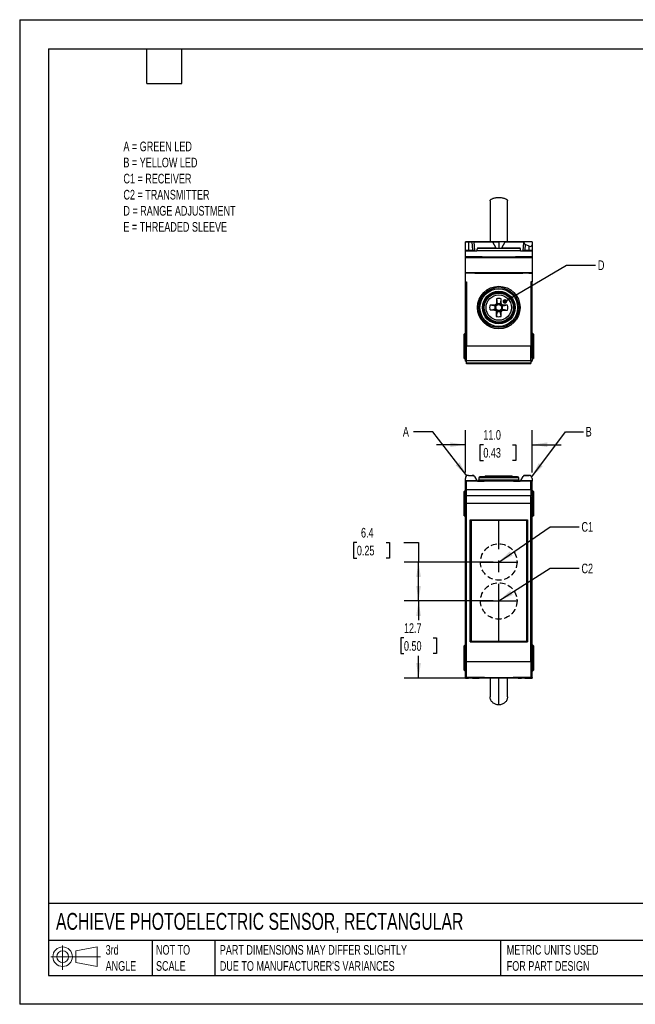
# Model space of a CAD drawing. Header units: millimetres. Extents: x 0 to 210, y 0 to 162.
# Tile 1 of 2: x 0 to 101, y 0 to 162. Entities that reach past the tile are written whole.
import ezdxf

# ---------------------------------------------------------------- set-up
doc = ezdxf.new("R2010")
doc.units = ezdxf.units.MM
doc.header["$LTSCALE"] = 0.75
doc.linetypes.add('CENTERX2', pattern=[20.32, 12.7, -2.54, 2.54, -2.54])
doc.linetypes.add('HIDDEN', pattern=[1.905, 1.27, -0.635])
doc.layers.add('CENTER', color=40, linetype='CENTERX2')
doc.layers.add('HIDDEN', color=102, linetype='HIDDEN')
doc.layers.add('DIMENSIONS', color=140, linetype='Continuous', lineweight=25)
doc.layers.add('TEXT', color=140, linetype='Continuous', lineweight=25)
doc.styles.add('SLDTEXTSTYLE0', font='TXT', dxfattribs={"width": 0.7})
doc.dimstyles.new('SLDDIMSTYLE1', dxfattribs={"dimtxt": 1.618506, "dimasz": 2.4765, "dimexe": 0, "dimexo": 0.0625, "dimgap": 0.404626, "dimtad": 0, "dimtih": 1, "dimtoh": 1, "dimdec": 1, "dimrnd": 1e-09, "dimzin": 12, "dimdsep": 46, "dimtxsty": 'SLDTEXTSTYLE0', "dimsah": 1, "dimcen": 0.09, "dimadec": 0, "dimazin": 3, "dimtfac": 1, "dimtdec": 1, "dimtofl": 0, "dimtmove": 0, "dimatfit": 3, "dimfxl": 0, "dimfrac": 2, "dimtolj": 1, "dimtzin": 12, "dimarcsym": 0})
doc.dimstyles.new('SLDDIMSTYLE2', dxfattribs={"dimtxt": 0.18, "dimasz": 2.4765, "dimexe": 0, "dimexo": 0.0625, "dimgap": 0, "dimtad": 0, "dimtih": 1, "dimtoh": 1, "dimdec": 0, "dimrnd": 1e-09, "dimzin": 0, "dimdsep": 46, "dimtxsty": 'Standard', "dimsah": 1, "dimcen": 0.09, "dimadec": 0, "dimazin": 0, "dimtfac": 2.4765, "dimtdec": 0, "dimtofl": 0, "dimtmove": 0, "dimatfit": 3, "dimfxl": 0, "dimfrac": 2, "dimtolj": 1, "dimtzin": 0, "dimarcsym": 0})
doc.dimstyles.new('SLDDIMSTYLE3', dxfattribs={"dimtxt": 1.618506, "dimasz": 2.4765, "dimexe": 0, "dimexo": 0.0625, "dimgap": 0.404626, "dimtad": 0, "dimtih": 1, "dimtoh": 1, "dimdec": 1, "dimrnd": 1e-09, "dimzin": 4, "dimdsep": 46, "dimtxsty": 'SLDTEXTSTYLE0', "dimsah": 1, "dimcen": 0.09, "dimadec": 0, "dimazin": 1, "dimtfac": 1, "dimtdec": 1, "dimtmove": 0, "dimatfit": 0, "dimfxl": 0, "dimfrac": 2, "dimtolj": 1, "dimtzin": 12, "dimarcsym": 0})
doc.dimstyles.new('SLDDIMSTYLE4', dxfattribs={"dimtxt": 0.18, "dimasz": 0.762, "dimexe": 0, "dimexo": 0.0625, "dimgap": 0, "dimtad": 0, "dimtih": 1, "dimtoh": 1, "dimdec": 0, "dimrnd": 1e-09, "dimzin": 0, "dimdsep": 46, "dimtxsty": 'Standard', "dimblk1": 'DOT', "dimblk2": 'DOT', "dimsah": 1, "dimcen": 0.09, "dimadec": 0, "dimazin": 0, "dimtfac": 0.762, "dimtdec": 0, "dimtofl": 0, "dimtmove": 0, "dimatfit": 3, "dimldrblk": 'DOT', "dimfxl": 0, "dimfrac": 2, "dimtolj": 1, "dimtzin": 0, "dimarcsym": 0})

# ---------------------------------------------------------------- blocks, each defined once
blk = doc.blocks.new('Block11')
at = {"color": 7, "linetype": 'Continuous', "lineweight": 18}
for p, q in [((1.94, 3.98), (1.94, 0)), ((4.11, 3.13), (7.63, 3.77)), ((7.63, 3.77), (7.63, 0.55)), ((0, 2.16), (8.16, 2.16)), ((4.11, 1.2), (4.11, 3.13)), ((4.11, 1.2), (7.63, 0.55))]:
    blk.add_line(p, q, dxfattribs=at)
for radius in [1.61, 0.964]:
    blk.add_circle((1.94, 2.16), radius, dxfattribs=at)
blk = doc.blocks.new('Block12')
at = {"color": 7, "linetype": 'Continuous'}
blk.add_blockref('Block11', (0, 0), dxfattribs=at)
blk = doc.blocks.new('_D_6')
at = {"layer": 'DIMENSIONS'}
for p, q in [((77.88, 66.34), (63.25, 66.34)), ((65.63, 66.34), (65.63, 63.19)), ((63.23, 60.25), (62.69, 60.25)), ((62.69, 60.25), (62.69, 57.68)), ((68.04, 60.25), (68.58, 60.25)), ((68.58, 60.25), (68.58, 57.68)), ((62.69, 57.68), (63.23, 57.68)), ((65.63, 53.64), (65.63, 57.32)), ((68.58, 57.68), (68.04, 57.68)), ((77.88, 53.64), (63.25, 53.64))]:
    blk.add_line(p, q, dxfattribs=at)
for points in [[(65.63, 66.34), (65.25, 63.86), (66.01, 63.86)], [(65.63, 53.64), (66.01, 56.12), (65.25, 56.12)]]:
    blk.add_solid(points, dxfattribs=at)
at = {"layer": 'DIMENSIONS', "char_height": 1.587, "attachment_point": 1, "style": 'SLDTEXTSTYLE0'}
for s, insert in [('12.7', (63.23, 62.66)), ('0.50', (63.23, 59.73))]:
    blk.add_mtext(s, dxfattribs=dict(at, insert=insert))
blk = doc.blocks.new('_D_7')
at = {"layer": 'DIMENSIONS'}
for p, q in [((55.48, 75.94), (54.94, 75.94)), ((54.94, 75.94), (54.94, 73.37)), ((60.29, 75.94), (60.84, 75.94)), ((60.84, 75.94), (60.84, 73.37)), ((63.21, 75.94), (65.63, 75.94)), ((65.63, 75.94), (65.63, 72.74)), ((54.94, 73.37), (55.48, 73.37)), ((60.84, 73.37), (60.29, 73.37)), ((77.88, 72.74), (63.25, 72.74)), ((65.63, 66.34), (65.63, 72.74)), ((77.88, 66.34), (63.25, 66.34))]:
    blk.add_line(p, q, dxfattribs=at)
for points in [[(65.63, 72.74), (65.25, 70.26), (66.01, 70.26)], [(65.63, 66.34), (66.01, 68.82), (65.25, 68.82)]]:
    blk.add_solid(points, dxfattribs=at)
at = {"layer": 'DIMENSIONS', "char_height": 1.587, "attachment_point": 1, "style": 'SLDTEXTSTYLE0'}
for s, insert in [('6.4', (56.16, 78.35)), ('0.25', (55.48, 75.41))]:
    blk.add_mtext(s, dxfattribs=dict(at, insert=insert))
blk = doc.blocks.new('_D_8')
at = {"layer": 'DIMENSIONS'}
for p, q in [((73.33, 87.44), (73.33, 94.41)), ((84.33, 87.44), (84.33, 94.41)), ((73.33, 92.03), (68.57, 92.03)), ((76.29, 92.03), (75.74, 92.03)), ((75.74, 92.03), (75.74, 89.45)), ((81.1, 92.03), (81.64, 92.03)), ((81.64, 92.03), (81.64, 89.45)), ((84.33, 92.03), (89.1, 92.03)), ((75.74, 89.45), (76.29, 89.45)), ((81.64, 89.45), (81.1, 89.45))]:
    blk.add_line(p, q, dxfattribs=at)
for points in [[(73.33, 92.03), (70.86, 92.41), (70.86, 91.65)], [(84.33, 92.03), (86.81, 91.65), (86.81, 92.41)]]:
    blk.add_solid(points, dxfattribs=at)
at = {"layer": 'DIMENSIONS', "char_height": 1.587, "attachment_point": 1, "style": 'SLDTEXTSTYLE0'}
for s, insert in [('11.0', (76.29, 94.43)), ('0.43', (76.29, 91.5))]:
    blk.add_mtext(s, dxfattribs=dict(at, insert=insert))
blk = doc.blocks.new('_Dot')
at = {"color": 0, "linetype": 'ByBlock', "lineweight": -2}
blk.add_line((-0.5, 0), (-1, 0), dxfattribs=at)
at = {"color": 0, "linetype": 'ByBlock', "const_width": 0.5}
blk.add_lwpolyline([(-0.25, 0, 1), (0.25, 0, 1)], format="xyb", close=True, dxfattribs=at)

msp = doc.modelspace()

# ---------------------------------------------------------------- linework, layer by layer
at = {"color": 7, "linetype": 'Continuous'}
for p, q in [((0, 161.93), (0, 0)), ((0, 161.93), (209.55, 161.93)), ((209.55, 0), (0, 0))]:
    msp.add_line(p, q, dxfattribs=at)
for p, q in [((77.41, 132.12), (77.41, 125.38)), ((80.26, 125.38), (80.26, 132.12)), ((73.33, 123.96), (73.33, 125.38)), ((77.81, 125.38), (73.33, 125.38)), ((73.33, 125.38), (73.33, 125.38)), ((73.33, 125.38), (73.33, 125.38)), ((73.83, 125.38), (73.83, 124)), ((73.83, 125.38), (74.43, 125.38)), ((74.57, 124), (74.43, 125.38)), ((74.67, 125.38), (75.68, 125.38)), ((74.67, 125.38), (74.67, 125.38)), ((74.7, 125.38), (77.81, 125.38)), ((74.7, 125.38), (74.84, 123.98)), ((74.92, 125.38), (77.81, 125.38)), ((74.92, 125.38), (74.92, 125.38)), ((82.74, 125.38), (74.92, 125.38)), ((75.99, 125.38), (75.24, 125.38)), ((75.68, 125.38), (76.67, 125.38)), ((75.99, 125.38), (77.81, 125.38)), ((76.67, 125.38), (78.83, 125.38)), ((77.81, 125.38), (78.33, 124.4)), ((81, 125.38), (78.83, 125.38)), ((78.83, 125.38), (78.83, 124.38)), ((79.34, 124.4), (79.86, 125.38)), ((79.86, 125.38), (82.74, 125.38)), ((84.33, 125.38), (79.86, 125.38)), ((79.86, 125.38), (82.88, 125.38)), ((81.67, 125.38), (79.86, 125.38)), ((81.99, 125.38), (81, 125.38)), ((82.43, 125.38), (81.67, 125.38)), ((83, 125.38), (81.99, 125.38)), ((82.74, 125.38), (82.74, 125.38)), ((82.83, 123.98), (82.95, 125.21)), ((84.33, 125.38), (82.88, 125.38)), ((82.95, 125.21), (82.88, 125.38)), ((83, 125.38), (83, 125.38)), ((83.19, 124.97), (83.1, 124)), ((83.83, 124.69), (83.19, 124.97)), ((83.83, 124), (83.83, 124.69)), ((84.33, 125.38), (84.33, 124.9)), ((84.33, 125.38), (84.33, 125.38)), ((84.33, 124.9), (84.33, 123.96)), ((73.33, 123.93), (73.33, 123.96)), ((73.33, 123.93), (75.2, 123.93)), ((73.33, 123.87), (73.33, 123.93)), ((75.24, 123.87), (73.33, 123.87)), ((73.33, 123.03), (73.33, 123.87)), ((73.83, 124), (74.57, 124)), ((74.84, 123.98), (75.2, 123.93)), ((75.24, 123.87), (75.23, 123.93)), ((82.43, 123.93), (75.23, 123.93)), ((78.33, 124.38), (75.42, 124.38)), ((75.42, 124.38), (82.25, 124.38)), ((78.33, 124.4), (78.33, 124.38)), ((78.33, 124.38), (78.33, 124.4)), ((78.33, 124.38), (78.83, 124.38)), ((78.83, 124.38), (79.33, 124.38)), ((79.33, 124.38), (79.34, 124.4)), ((79.34, 124.4), (79.33, 124.38)), ((82.25, 124.38), (79.33, 124.38)), ((82.43, 123.93), (82.43, 123.87)), ((84.33, 123.87), (82.43, 123.87)), ((82.47, 123.93), (82.83, 123.98)), ((82.47, 123.93), (84.33, 123.93)), ((83.1, 124), (83.83, 124)), ((84.33, 123.96), (84.33, 123.93)), ((84.33, 123.93), (84.33, 123.87)), ((84.33, 123.87), (84.33, 123.03)), ((73.33, 123.03), (78.83, 122.93)), ((73.33, 122.83), (73.33, 123.03)), ((73.33, 122.83), (84.33, 122.83)), ((73.33, 120.28), (73.33, 122.83)), ((74.93, 122.83), (73.33, 122.83)), ((73.33, 122.83), (73.33, 122.83)), ((74.93, 122.83), (74.93, 123)), ((74.93, 122.83), (74.93, 122.83)), ((78.83, 122.83), (74.93, 122.83)), ((78.83, 122.93), (84.33, 123.03)), ((78.83, 122.83), (78.83, 122.93)), ((82.73, 122.83), (78.83, 122.83)), ((82.73, 122.83), (82.73, 123)), ((82.73, 122.83), (82.73, 122.83)), ((84.33, 122.83), (82.73, 122.83)), ((84.33, 123.03), (84.33, 122.83)), ((84.33, 122.83), (84.33, 120.28)), ((84.33, 122.83), (84.33, 122.83)), ((84.33, 120.28), (73.33, 120.28)), ((73.33, 118.83), (73.33, 120.23)), ((84.33, 120.23), (73.33, 120.23)), ((73.88, 120.23), (73.33, 120.23)), ((73.33, 120.23), (73.33, 120.23)), ((73.63, 120.23), (73.63, 120.28)), ((73.63, 120.23), (73.63, 120.23)), ((73.97, 120.23), (73.63, 120.23)), ((73.88, 120.23), (73.88, 120.28)), ((73.88, 120.23), (73.88, 120.23)), ((74.88, 120.28), (74.88, 120.23)), ((74.88, 120.23), (78.83, 120.23)), ((78.83, 120.23), (78.83, 120.28)), ((78.83, 120.23), (82.78, 120.23)), ((82.78, 120.23), (82.78, 120.28)), ((84.03, 120.23), (83.69, 120.23)), ((83.78, 120.28), (83.78, 120.23)), ((83.78, 120.23), (83.78, 120.23)), ((83.78, 120.23), (84.33, 120.23)), ((84.03, 120.23), (84.03, 120.28)), ((84.03, 120.23), (84.03, 120.23)), ((84.33, 120.23), (84.33, 118.83)), ((84.33, 120.23), (84.33, 120.23)), ((73.33, 118.83), (73.53, 118.83)), ((73.33, 108.23), (73.33, 118.83)), ((73.53, 118.83), (73.53, 108.23)), ((84.33, 118.83), (84.13, 118.83)), ((84.13, 118.83), (84.13, 108.23)), ((84.33, 108.23), (84.33, 118.83)), ((78.12, 115), (77.39, 114.99)), ((78.34, 115.09), (78.12, 115)), ((78.28, 114.84), (78.12, 115)), ((78.43, 115.3), (78.34, 115.09)), ((78.34, 115.09), (78.48, 114.94)), ((78.45, 116.03), (78.43, 115.3)), ((78.58, 115.14), (78.43, 115.3)), ((79.1, 115.14), (79.25, 115.29)), ((79.34, 115.08), (79.19, 114.93)), ((79.25, 115.29), (79.25, 116.02)), ((79.34, 115.08), (79.25, 115.29)), ((79.55, 114.98), (79.34, 115.08)), ((79.4, 114.83), (79.55, 114.98)), ((80.28, 114.97), (79.55, 114.98)), ((77.39, 114.19), (78.12, 114.18)), ((78.27, 114.33), (78.12, 114.18)), ((78.12, 114.18), (78.33, 114.08)), ((78.33, 114.08), (78.48, 114.23)), ((78.33, 114.08), (78.42, 113.87)), ((78.57, 114.02), (78.42, 113.87)), ((78.42, 113.87), (78.42, 113.14)), ((79.08, 114.02), (79.24, 113.86)), ((79.33, 114.07), (79.18, 114.22)), ((79.22, 113.13), (79.24, 113.86)), ((79.24, 113.86), (79.33, 114.07)), ((79.33, 114.07), (79.54, 114.16)), ((79.39, 114.32), (79.54, 114.16)), ((79.54, 114.16), (80.27, 114.17)), ((73.23, 110.33), (73.13, 110.23)), ((73.13, 106.23), (73.13, 110.23)), ((73.33, 110.33), (73.23, 110.33)), ((73.23, 110.33), (73.23, 106.13)), ((84.43, 110.33), (84.33, 110.33)), ((84.53, 110.23), (84.43, 110.33)), ((84.43, 106.13), (84.43, 110.33)), ((84.53, 110.23), (84.53, 106.23)), ((73.33, 108.23), (73.53, 108.23)), ((73.33, 106.4), (73.33, 108.23)), ((84.13, 108.23), (73.53, 108.23)), ((73.53, 105.86), (73.53, 108.23)), ((84.13, 105.86), (84.13, 108.23)), ((84.33, 108.23), (84.13, 108.23)), ((84.33, 106.4), (84.33, 108.23)), ((73.13, 106.23), (73.23, 106.13)), ((73.23, 106.13), (73.33, 106.13)), ((73.33, 106.4), (73.53, 106.4)), ((73.33, 105.89), (73.33, 106.4)), ((73.53, 105.89), (73.33, 105.89)), ((73.33, 105.8), (73.33, 105.89)), ((73.33, 105.8), (73.53, 105.8)), ((73.33, 105.79), (73.33, 105.8)), ((73.33, 105.79), (73.53, 105.79)), ((73.53, 105.79), (73.33, 105.79)), ((73.33, 105.79), (73.33, 105.79)), ((73.33, 105.78), (73.33, 105.79)), ((73.33, 105.78), (73.53, 105.78)), ((73.53, 105.86), (84.13, 105.86)), ((73.53, 105.45), (73.53, 105.86)), ((84.13, 105.45), (73.53, 105.45)), ((73.53, 105.33), (73.53, 105.45)), ((84.13, 105.33), (73.53, 105.33)), ((83.56, 105.33), (74.11, 105.33)), ((84.13, 106.4), (84.33, 106.4)), ((84.33, 105.89), (84.13, 105.89)), ((84.13, 105.86), (84.13, 105.45)), ((84.33, 105.8), (84.13, 105.8)), ((84.33, 105.79), (84.13, 105.79)), ((84.13, 105.79), (84.33, 105.79)), ((84.33, 105.78), (84.13, 105.78)), ((84.13, 105.33), (84.13, 105.45)), ((84.33, 106.4), (84.33, 105.89)), ((84.33, 106.13), (84.43, 106.13)), ((84.33, 105.8), (84.33, 105.89)), ((84.33, 105.79), (84.33, 105.8)), ((84.33, 105.79), (84.33, 105.79)), ((84.33, 105.78), (84.33, 105.79)), ((84.43, 106.13), (84.53, 106.23)), ((73.33, 86.12), (73.33, 86.49)), ((73.33, 86.12), (75.2, 86.12)), ((73.33, 86.06), (73.33, 86.12)), ((73.33, 86.06), (73.53, 86.06)), ((76.44, 86.06), (73.33, 86.06)), ((73.33, 86.06), (73.33, 86.06)), ((73.33, 85.56), (73.33, 86.06)), ((84.13, 86.06), (73.53, 86.06)), ((73.53, 84.67), (73.53, 86.06)), ((73.83, 86.99), (74.57, 86.99)), ((73.83, 86.99), (73.83, 86.99)), ((73.83, 86.99), (74.43, 86.99)), ((74.57, 86.99), (74.43, 86.99)), ((74.84, 86.82), (75.2, 86.12)), ((75.54, 86.56), (75.54, 86.25)), ((78.12, 86.86), (77.39, 86.86)), ((77.39, 86.86), (78.12, 86.86)), ((78.34, 86.86), (78.12, 86.86)), ((78.12, 86.86), (78.33, 86.86)), ((78.33, 86.86), (78.42, 86.86)), ((78.43, 86.86), (78.34, 86.86)), ((78.42, 86.86), (78.42, 86.86)), ((78.45, 86.86), (78.43, 86.86)), ((79.22, 86.86), (79.24, 86.86)), ((79.24, 86.86), (79.33, 86.86)), ((79.34, 86.86), (79.25, 86.86)), ((79.25, 86.86), (79.25, 86.86)), ((79.33, 86.86), (79.54, 86.86)), ((79.55, 86.86), (79.34, 86.86)), ((79.54, 86.86), (80.27, 86.86)), ((80.28, 86.86), (79.55, 86.86)), ((84.33, 86.06), (81.23, 86.06)), ((82.13, 86.25), (82.13, 86.56)), ((82.47, 86.12), (82.83, 86.82)), ((82.47, 86.12), (84.33, 86.12)), ((83.1, 86.99), (83.83, 86.99)), ((83.19, 86.99), (83.1, 86.99)), ((83.83, 86.99), (83.19, 86.99)), ((83.83, 86.99), (83.83, 86.99)), ((84.13, 84.67), (84.13, 86.06)), ((84.33, 86.06), (84.13, 86.06)), ((84.33, 86.49), (84.33, 86.12)), ((84.33, 86.12), (84.33, 86.06)), ((84.33, 86.06), (84.33, 86.06)), ((84.33, 85.56), (84.33, 86.06)), ((73.23, 84.46), (73.13, 84.36)), ((73.13, 82.36), (73.13, 84.36)), ((73.33, 84.46), (73.23, 84.46)), ((73.23, 84.46), (73.23, 82.36)), ((73.33, 85.56), (73.53, 85.56)), ((73.33, 84.58), (73.33, 85.56)), ((73.33, 85.56), (73.53, 85.56)), ((73.33, 84.58), (73.53, 84.58)), ((73.33, 83.43), (73.33, 84.58)), ((73.53, 84.67), (84.13, 84.67)), ((73.53, 83.62), (73.53, 84.67)), ((84.33, 85.56), (84.13, 85.56)), ((84.33, 85.56), (84.13, 85.56)), ((84.13, 84.67), (84.13, 83.62)), ((84.13, 84.58), (84.33, 84.58)), ((84.33, 84.58), (84.33, 85.56)), ((84.33, 84.58), (84.33, 83.43)), ((84.43, 84.46), (84.33, 84.46)), ((84.53, 84.36), (84.43, 84.46)), ((84.43, 82.36), (84.43, 84.46)), ((84.53, 84.36), (84.53, 82.36)), ((73.53, 83.43), (73.33, 83.43)), ((73.33, 82.36), (73.33, 83.43)), ((84.13, 83.62), (73.53, 83.62)), ((73.53, 82.36), (73.53, 83.62)), ((84.13, 82.36), (84.13, 83.62)), ((84.33, 83.43), (84.13, 83.43)), ((84.33, 82.36), (84.33, 83.43)), ((73.13, 80.36), (73.13, 82.36)), ((73.23, 82.36), (73.23, 80.26)), ((73.33, 73.51), (73.33, 82.36)), ((73.33, 82.36), (73.53, 82.36)), ((84.13, 82.36), (73.53, 82.36)), ((73.53, 56.32), (73.53, 82.36)), ((84.13, 56.32), (84.13, 82.36)), ((84.33, 82.36), (84.13, 82.36)), ((84.33, 73.51), (84.33, 82.36)), ((84.43, 80.26), (84.43, 82.36)), ((84.53, 82.36), (84.53, 80.36)), ((73.13, 80.36), (73.23, 80.26)), ((73.23, 80.26), (73.33, 80.26)), ((74.11, 79.68), (83.56, 79.68)), ((74.11, 59.63), (74.11, 79.68)), ((74.12, 79.67), (74.11, 79.68)), ((74.12, 79.67), (74.12, 59.64)), ((74.12, 79.67), (83.55, 79.67)), ((83.46, 79.58), (74.26, 79.58)), ((83.46, 79.58), (74.26, 79.58)), ((74.26, 79.58), (74.26, 79.58)), ((74.26, 79.58), (74.26, 59.73)), ((83.46, 79.58), (83.46, 79.58)), ((83.46, 59.73), (83.46, 79.58)), ((83.55, 79.67), (83.56, 79.68)), ((83.55, 79.67), (83.55, 59.64)), ((83.56, 79.68), (83.56, 59.63)), ((84.33, 80.26), (84.43, 80.26)), ((84.43, 80.26), (84.53, 80.36)), ((73.33, 73.51), (73.53, 73.5)), ((73.33, 72.85), (73.33, 73.51)), ((84.33, 73.51), (84.13, 73.51)), ((84.33, 72.85), (84.33, 73.51)), ((73.53, 72.86), (73.33, 72.85)), ((73.33, 56.96), (73.33, 72.85)), ((84.13, 72.85), (84.33, 72.85)), ((84.33, 56.96), (84.33, 72.85)), ((73.23, 59.06), (73.13, 58.96)), ((73.13, 56.96), (73.13, 58.96)), ((73.33, 59.06), (73.23, 59.06)), ((73.23, 59.06), (73.23, 56.96)), ((74.12, 59.64), (74.11, 59.63)), ((83.56, 59.63), (74.11, 59.63)), ((74.12, 59.64), (83.55, 59.64)), ((74.26, 59.73), (83.46, 59.73)), ((83.55, 59.64), (83.56, 59.63)), ((84.43, 59.06), (84.33, 59.06)), ((84.53, 58.96), (84.43, 59.06)), ((84.43, 56.96), (84.43, 59.06)), ((84.53, 58.96), (84.53, 56.96)), ((73.13, 54.96), (73.13, 56.96)), ((73.23, 56.96), (73.23, 54.86)), ((73.33, 56.96), (73.53, 56.96)), ((73.33, 56.09), (73.33, 56.96)), ((84.33, 56.96), (84.13, 56.96)), ((84.33, 56.09), (84.33, 56.96)), ((84.43, 54.86), (84.43, 56.96)), ((84.53, 56.96), (84.53, 54.96)), ((73.33, 56.09), (73.53, 56.09)), ((73.33, 54.76), (73.33, 56.09)), ((84.13, 56.32), (73.53, 56.32)), ((73.53, 53.78), (73.53, 56.32)), ((84.13, 56.32), (84.13, 53.78)), ((84.13, 56.09), (84.33, 56.09)), ((84.33, 56.09), (84.33, 54.76)), ((73.13, 54.96), (73.23, 54.86)), ((73.23, 54.86), (73.33, 54.86)), ((73.53, 54.76), (73.33, 54.76)), ((73.33, 54.06), (73.33, 54.76)), ((73.33, 54.06), (73.53, 54.06)), ((73.33, 53.74), (73.33, 54.06)), ((73.33, 53.74), (73.53, 53.74)), ((73.33, 53.74), (73.33, 53.66)), ((74.53, 53.64), (73.33, 53.66)), ((73.33, 53.66), (73.33, 53.66)), ((73.33, 53.66), (73.84, 53.66)), ((73.53, 53.74), (73.53, 53.78)), ((74.53, 53.64), (75.08, 53.65)), ((75.08, 53.65), (75.14, 53.67)), ((75.1, 53.66), (75.63, 53.66)), ((75.63, 53.66), (75.12, 53.67)), ((75.63, 53.66), (75.63, 53.68)), ((77.83, 53.66), (75.63, 53.66)), ((77.41, 53.66), (77.41, 50.55)), ((78.83, 53.64), (78.83, 53.68)), ((82.03, 53.66), (79.83, 53.66)), ((80.26, 50.55), (80.26, 53.66)), ((82.03, 53.66), (82.03, 53.68)), ((82.55, 53.67), (82.03, 53.66)), ((82.03, 53.66), (82.57, 53.66)), ((82.59, 53.65), (82.53, 53.67)), ((82.53, 53.67), (82.53, 53.67)), ((83.13, 53.64), (82.59, 53.65)), ((83.13, 53.64), (84.33, 53.66)), ((83.83, 53.66), (84.33, 53.66)), ((84.33, 54.76), (84.13, 54.76)), ((84.33, 54.06), (84.13, 54.06)), ((84.13, 53.78), (84.13, 53.74)), ((84.13, 53.74), (84.33, 53.74)), ((84.33, 54.86), (84.43, 54.86)), ((84.33, 54.06), (84.33, 54.76)), ((84.33, 53.74), (84.33, 54.06)), ((84.33, 53.74), (84.33, 53.66)), ((84.33, 53.66), (84.33, 53.66)), ((84.43, 54.86), (84.53, 54.96))]:
    msp.add_line(p, q)
at = {"flags": 128}
for points in [[(73.33, 125.38), (73.34, 125.38), (73.37, 125.38), (73.42, 125.38), (73.48, 125.38), (73.56, 125.38), (73.64, 125.38), (73.74, 125.38), (73.83, 125.38)], [(74.7, 125.38), (74.67, 125.38), (74.64, 125.38), (74.59, 125.38), (74.54, 125.38), (74.49, 125.38), (74.43, 125.38)], [(75.24, 125.38), (75.2, 125.38), (75.16, 125.38), (75.11, 125.38), (75.06, 125.38), (75, 125.38), (74.94, 125.38), (74.89, 125.38), (74.83, 125.38), (74.79, 125.38), (74.75, 125.38), (74.71, 125.38), (74.69, 125.38), (74.67, 125.38), (74.67, 125.38)], [(83, 125.38), (83, 125.38), (82.98, 125.38), (82.96, 125.38), (82.92, 125.38), (82.88, 125.38), (82.83, 125.38), (82.78, 125.38), (82.73, 125.38), (82.67, 125.38), (82.61, 125.38), (82.56, 125.38), (82.51, 125.38), (82.47, 125.38), (82.43, 125.38)], [(74.88, 120.23), (74.69, 120.23), (74.5, 120.23), (74.33, 120.23), (74.18, 120.23), (74.05, 120.23), (73.96, 120.23), (73.9, 120.23), (73.88, 120.23)], [(83.78, 120.23), (83.76, 120.23), (83.71, 120.23), (83.62, 120.23), (83.49, 120.23), (83.34, 120.23), (83.17, 120.23), (82.98, 120.23), (82.78, 120.23)], [(75.34, 86.06), (75.35, 86.06), (75.4, 86.06), (75.49, 86.06), (75.6, 86.06), (75.75, 86.06), (75.93, 86.06), (76.13, 86.06), (76.36, 86.06), (76.44, 86.06)], [(81.23, 86.06), (81.31, 86.06), (81.54, 86.06), (81.74, 86.06), (81.92, 86.06), (82.06, 86.06), (82.18, 86.06), (82.26, 86.06), (82.31, 86.06), (82.33, 86.06), (82.31, 86.06), (82.26, 86.06), (82.18, 86.06), (82.06, 86.06), (81.92, 86.06), (81.74, 86.06), (81.54, 86.06), (81.31, 86.06), (81.05, 86.06), (80.78, 86.06), (80.48, 86.06), (80.17, 86.06), (79.85, 86.06), (79.52, 86.06), (79.18, 86.06), (78.83, 86.06), (78.49, 86.06), (78.15, 86.06), (77.82, 86.06), (77.5, 86.06), (77.19, 86.06), (76.89, 86.06), (76.62, 86.06), (76.36, 86.06), (76.13, 86.06), (75.93, 86.06), (75.75, 86.06), (75.6, 86.06), (75.49, 86.06), (75.4, 86.06), (75.35, 86.06), (75.34, 86.06), (75.34, 86.06)], [(82.13, 86.56), (82.12, 86.56), (82.09, 86.56), (82.02, 86.56), (81.92, 86.56), (81.79, 86.56), (81.63, 86.56), (81.44, 86.56), (81.22, 86.56), (80.98, 86.56), (80.71, 86.56), (80.43, 86.56), (80.13, 86.56), (79.82, 86.56), (79.5, 86.56), (79.17, 86.56), (78.83, 86.56), (78.5, 86.56), (78.17, 86.56), (77.85, 86.56), (77.54, 86.56), (77.24, 86.56), (76.95, 86.56), (76.69, 86.56), (76.45, 86.56), (76.23, 86.56), (76.04, 86.56), (75.88, 86.56), (75.75, 86.56), (75.65, 86.56), (75.58, 86.56), (75.55, 86.56), (75.54, 86.56)], [(75.54, 86.25), (75.54, 86.25), (75.56, 86.25), (75.62, 86.25), (75.71, 86.25), (75.83, 86.25), (75.98, 86.25), (76.16, 86.25), (76.36, 86.25), (76.59, 86.25), (76.84, 86.25), (77.12, 86.25), (77.4, 86.25), (77.71, 86.25), (78.02, 86.25), (78.34, 86.25), (78.67, 86.25), (79, 86.25), (79.33, 86.25), (79.65, 86.25), (79.96, 86.25), (80.26, 86.25), (80.55, 86.25), (80.82, 86.25), (81.08, 86.25), (81.31, 86.25), (81.51, 86.25), (81.69, 86.25), (81.84, 86.25), (81.96, 86.25), (82.05, 86.25), (82.1, 86.25), (82.13, 86.25), (82.13, 86.25)], [(76.52, 86.76), (76.46, 86.76), (76.27, 86.76), (76.11, 86.76), (75.97, 86.76), (75.87, 86.76), (75.79, 86.76), (75.75, 86.76), (75.74, 86.76), (75.77, 86.76), (75.83, 86.76), (75.91, 86.76), (76.03, 86.76), (76.18, 86.76), (76.36, 86.76), (76.57, 86.76), (76.79, 86.76), (77.04, 86.76), (77.31, 86.76), (77.6, 86.76), (77.89, 86.76), (78.2, 86.76), (78.52, 86.76), (78.83, 86.76)], [(78.83, 86.76), (78.53, 86.76), (78.24, 86.76), (77.95, 86.76), (77.67, 86.76), (77.4, 86.76), (77.16, 86.76), (76.93, 86.76), (76.73, 86.76), (76.56, 86.76), (76.41, 86.76), (76.29, 86.76), (76.21, 86.76), (76.16, 86.76), (76.14, 86.76), (76.16, 86.76), (76.21, 86.76), (76.29, 86.76), (76.41, 86.76), (76.52, 86.76)], [(80.92, 86.86), (80.91, 86.86), (80.86, 86.86), (80.78, 86.86), (80.67, 86.86), (80.54, 86.86), (80.37, 86.86), (80.18, 86.86), (79.97, 86.86), (79.74, 86.86), (79.5, 86.86), (79.25, 86.86), (78.99, 86.86), (78.72, 86.86), (78.46, 86.86), (78.21, 86.86), (77.96, 86.86), (77.73, 86.86), (77.52, 86.86), (77.32, 86.86), (77.16, 86.86), (77.01, 86.86), (76.9, 86.86), (76.82, 86.86), (76.76, 86.86), (76.74, 86.86), (76.76, 86.86), (76.81, 86.86), (76.88, 86.86), (76.99, 86.86), (77.13, 86.86), (77.3, 86.86), (77.49, 86.86), (77.7, 86.86), (77.93, 86.86), (78.17, 86.86), (78.42, 86.86), (78.68, 86.86), (78.95, 86.86), (79.21, 86.86), (79.46, 86.86), (79.71, 86.86), (79.94, 86.86), (80.15, 86.86), (80.34, 86.86), (80.51, 86.86), (80.66, 86.86), (80.77, 86.86), (80.85, 86.86), (80.9, 86.86), (80.92, 86.86)], [(77.39, 86.86), (77.36, 86.86), (77.35, 86.86), (77.34, 86.86), (77.34, 86.86), (77.34, 86.86), (77.35, 86.86), (77.37, 86.86), (77.39, 86.86)], [(79.22, 86.86), (79.12, 86.86), (79.02, 86.86), (78.92, 86.86), (78.82, 86.86), (78.72, 86.86), (78.62, 86.86), (78.52, 86.86), (78.42, 86.86)], [(78.45, 86.86), (78.55, 86.86), (78.65, 86.86), (78.75, 86.86), (78.85, 86.86), (78.95, 86.86), (79.05, 86.86), (79.15, 86.86), (79.25, 86.86)], [(78.83, 86.76), (79.15, 86.76), (79.47, 86.76), (79.77, 86.76), (80.07, 86.76), (80.36, 86.76), (80.63, 86.76), (80.87, 86.76), (81.1, 86.76), (81.31, 86.76), (81.48, 86.76), (81.63, 86.76), (81.75, 86.76), (81.84, 86.76), (81.9, 86.76), (81.92, 86.76), (81.92, 86.76), (81.88, 86.76), (81.8, 86.76), (81.7, 86.76), (81.56, 86.76), (81.4, 86.76), (81.21, 86.76), (81.15, 86.76)], [(81.15, 86.76), (81.26, 86.76), (81.37, 86.76), (81.46, 86.76), (81.51, 86.76), (81.52, 86.76), (81.51, 86.76), (81.46, 86.76), (81.37, 86.76), (81.26, 86.76), (81.11, 86.76), (80.94, 86.76), (80.74, 86.76), (80.51, 86.76), (80.27, 86.76), (80, 86.76), (79.72, 86.76), (79.43, 86.76), (79.14, 86.76), (78.83, 86.76)], [(80.28, 86.86), (80.3, 86.86), (80.32, 86.86), (80.33, 86.86), (80.33, 86.86), (80.33, 86.86), (80.32, 86.86), (80.3, 86.86), (80.27, 86.86)]]:
    msp.add_lwpolyline(points, dxfattribs=at)
for radius in [3.5, 3.3, 3.29, 3.09, 2.69, 2.6, 2.49, 2.47, 2.45, 2.43, 2.39, 2.09]:
    msp.add_circle((78.83, 114.58), radius)
for centre, radius, start, end in [((78.83, 114.58), 1.5, 163.9738, 194.9228), ((78.83, 114.58), 1.5, 73.9738, 104.9228), ((78.83, 114.58), 0.639, 65.7991, 113.0974), ((78.83, 114.58), 0.639, 177.6483, 203.0974), ((78.83, 114.58), 0.639, 155.7991, 177.6483), ((78.83, 114.58), 0.5, 179.4483, 0), ((78.83, 114.58), 0.5, 220.6104, 224.4489), ((78.83, 114.58), 0.5, 134.4428, 138.2714), ((78.83, 114.58), 0.5, 130.6156, 134.4428), ((78.83, 114.58), 0.5, 224.4489, 228.2873), ((78.83, 114.58), 0.639, 245.7991, 293.0974), ((78.83, 114.58), 0.5, 310.6274, 314.4538), ((78.83, 114.58), 0.5, 44.4476, 48.2629), ((78.83, 114.58), 0.5, 314.4538, 318.2787), ((78.83, 114.58), 0.5, 40.6326, 44.4476), ((78.83, 114.58), 0.639, 335.7991, 23.0974), ((78.83, 114.58), 1.5, 343.9738, 14.9228), ((78.83, 114.58), 1.5, 253.9738, 284.9228), ((73.83, 86.49), 0.5, 90, 180), ((73.83, 86.49), 0.5, 90, 180), ((75.34, 86.26), 0.2, 270, 359), ((75.74, 86.56), 0.2, 90, 179), ((76.74, 86.56), 0.3, 90, 138.1896), ((80.92, 86.56), 0.3, 41.8102, 90), ((81.93, 86.56), 0.2, 1, 90), ((82.33, 86.26), 0.2, 181, 270), ((83.83, 86.49), 0.5, 0, 90), ((83.83, 86.49), 0.5, 360, 90)]:
    msp.add_arc(centre, radius, start, end)
for centre, major_axis, ratio, start_param, end_param in [((83.22, 125.21), (0.251, -0.218), 0.667585, 4.054588, 5.156083), ((83.83, 125.12), (0.437, -0.396), 0.611415, 5.21777, 6.788567), ((73.83, 123.96), (0.5, 0), 0.069926, 1.570796, 3.141593), ((74.57, 123.97), (0.301, 0), 0.069589, 0.476167, 1.577663), ((75.21, 123.87), (-0.0092, 0.0698), 0.503005, 4.646076, 6.147059), ((75.46, 123.93), (-0.059, 0.449), 0.503005, 6.216872, 7.787668), ((82.2, 123.93), (0.059, 0.449), 0.503005, 4.778702, 6.349499), ((82.46, 123.87), (0.0092, 0.0698), 0.503005, 0.136127, 1.63711), ((83.1, 123.97), (0.301, 0), 0.069589, 1.56393, 2.665425), ((83.83, 123.96), (0.5, 0), 0.069926, 0, 1.570796), ((74.57, 86.69), (0.268, -0.139), 0.991672, 0.950911, 2.052407), ((75.21, 86.13), (-0.0359, 0.0699), 0.077829, 1.600669, 3.101652), ((82.46, 86.13), (0.0359, 0.0699), 0.077829, 3.181533, 4.682516), ((83.1, 86.69), (0.268, 0.139), 0.991672, 1.089186, 2.190681), ((-79.65, 56.44), (162.22, -2.83), 0.000152, 0.214815, 0.335204), ((78.83, 53.61), (3.7, -0.06), 0.008724, 1.570949, 3.124292), ((237.32, 56.44), (162.22, 2.83), 0.000152, 2.806388, 2.926777), ((78.83, 53.61), (3.7, 0.06), 0.008724, 6.26558, 7.853829)]:
    msp.add_ellipse(centre, major_axis=major_axis, ratio=ratio, start_param=start_param, end_param=end_param)
for points, knots in [([(77.41, 132.12), (77.41, 132.16), (77.42, 132.23), (77.51, 132.34), (77.64, 132.44), (77.82, 132.52), (78.04, 132.59), (78.28, 132.65), (78.55, 132.68), (78.83, 132.69), (79.11, 132.68), (79.38, 132.65), (79.63, 132.59), (79.85, 132.52), (80.03, 132.44), (80.16, 132.34), (80.24, 132.23), (80.27, 132.16), (80.26, 132.12), (80.26, 132.12)], [0, 0, 0, 0, 0.062248, 0.124787, 0.187256, 0.249847, 0.31233, 0.374935, 0.43736, 0.499908, 0.562384, 0.624799, 0.687225, 0.749682, 0.812095, 0.87463, 0.937092, 0.999676, 1, 1, 1, 1]), ([(78.25, 114.84), (78.16, 114.86), (78.04, 114.88), (77.77, 114.93), (77.61, 114.96), (77.39, 114.99)], [0, 0, 0, 0, 0.5, 0.5, 1, 1, 1, 1]), ([(78.45, 116.03), (78.48, 115.81), (78.51, 115.65), (78.55, 115.38), (78.57, 115.26), (78.58, 115.17)], [0, 0, 0, 0, 0.5, 0.5, 1, 1, 1, 1]), ([(78.51, 114.96), (78.6, 115.04), (78.72, 115.08), (78.96, 115.08), (79.08, 115.03), (79.17, 114.95)], [0, 0, 0, 0, 0.5, 0.5, 1, 1, 1, 1]), ([(79.1, 115.16), (79.11, 115.26), (79.13, 115.37), (79.18, 115.64), (79.21, 115.81), (79.25, 116.02)], [0, 0, 0, 0, 0.5, 0.5, 1, 1, 1, 1]), ([(77.39, 114.19), (77.6, 114.23), (77.76, 114.25), (78.04, 114.3), (78.15, 114.31), (78.25, 114.33)], [0, 0, 0, 0, 0.5, 0.5, 1, 1, 1, 1]), ([(78.45, 114.25), (78.38, 114.35), (78.33, 114.47), (78.34, 114.71), (78.38, 114.82), (78.46, 114.91)], [0, 0, 0, 0, 0.5, 0.5, 1, 1, 1, 1]), ([(78.57, 114), (78.56, 113.9), (78.54, 113.79), (78.49, 113.52), (78.46, 113.35), (78.42, 113.14)], [0, 0, 0, 0, 0.5, 0.5, 1, 1, 1, 1]), ([(79.16, 114.2), (79.07, 114.12), (78.95, 114.08), (78.71, 114.08), (78.59, 114.13), (78.5, 114.21)], [0, 0, 0, 0, 0.5, 0.5, 1, 1, 1, 1]), ([(79.22, 113.13), (79.19, 113.35), (79.16, 113.51), (79.12, 113.79), (79.1, 113.9), (79.08, 113.99)], [0, 0, 0, 0, 0.5, 0.5, 1, 1, 1, 1]), ([(79.21, 114.91), (79.29, 114.82), (79.34, 114.7), (79.33, 114.46), (79.29, 114.34), (79.21, 114.25)], [0, 0, 0, 0, 0.5, 0.5, 1, 1, 1, 1]), ([(80.28, 114.97), (80.07, 114.93), (79.9, 114.91), (79.63, 114.86), (79.52, 114.85), (79.42, 114.83)], [0, 0, 0, 0, 0.5, 0.5, 1, 1, 1, 1]), ([(79.42, 114.32), (79.51, 114.3), (79.62, 114.28), (79.9, 114.23), (80.06, 114.2), (80.27, 114.17)], [0, 0, 0, 0, 0.5, 0.5, 1, 1, 1, 1]), ([(78.83, 49.24), (78.74, 49.24), (78.55, 49.25), (78.29, 49.33), (78.04, 49.45), (77.82, 49.62), (77.64, 49.82), (77.51, 50.04), (77.43, 50.29), (77.4, 50.46), (77.41, 50.55), (77.41, 50.55)], [0, 0, 0, 0, 0.125016, 0.250157, 0.375002, 0.500095, 0.62504, 0.749882, 0.874731, 0.999663, 1, 1, 1, 1]), ([(80.26, 50.55), (80.25, 50.46), (80.24, 50.29), (80.16, 50.05), (80.03, 49.82), (79.85, 49.62), (79.63, 49.45), (79.38, 49.33), (79.11, 49.25), (78.93, 49.24), (78.83, 49.24)], [0, 0, 0, 0, 0.124332, 0.249555, 0.374419, 0.499529, 0.624499, 0.749329, 0.87423, 1, 1, 1, 1])]:
    msp.add_open_spline(points, degree=3, knots=knots)
for points in [[(78.58, 115.14), (78.55, 115.07), (78.53, 115.01), (78.51, 114.96)], [(78.58, 115.17), (78.58, 115.16), (78.58, 115.15), (78.58, 115.14)], [(79.1, 115.14), (79.1, 115.15), (79.1, 115.15), (79.1, 115.16)], [(79.17, 114.95), (79.15, 115.01), (79.12, 115.06), (79.1, 115.14)], [(78.28, 114.84), (78.27, 114.84), (78.26, 114.84), (78.25, 114.84)], [(78.25, 114.33), (78.25, 114.33), (78.26, 114.33), (78.27, 114.33)], [(78.27, 114.33), (78.34, 114.3), (78.4, 114.28), (78.45, 114.25)], [(78.46, 114.91), (78.41, 114.89), (78.35, 114.87), (78.28, 114.84)], [(78.5, 114.21), (78.52, 114.15), (78.54, 114.1), (78.57, 114.02)], [(78.57, 114.02), (78.57, 114.01), (78.57, 114.01), (78.57, 114)], [(79.08, 114.02), (79.11, 114.09), (79.14, 114.15), (79.16, 114.2)], [(79.08, 113.99), (79.08, 114), (79.08, 114.01), (79.08, 114.02)], [(79.4, 114.83), (79.32, 114.86), (79.27, 114.88), (79.21, 114.91)], [(79.21, 114.25), (79.26, 114.27), (79.32, 114.29), (79.39, 114.32)], [(79.39, 114.32), (79.4, 114.32), (79.41, 114.32), (79.42, 114.32)], [(79.42, 114.83), (79.41, 114.83), (79.4, 114.83), (79.4, 114.83)]]:
    msp.add_open_spline(points, degree=3)
at = {"layer": 'CENTER'}
for p, q in [((78.83, 59.63), (78.83, 79.68)), ((75.83, 72.74), (81.83, 72.74)), ((75.83, 66.34), (81.83, 66.34)), ((78.83, 49.24), (78.83, 53.64))]:
    msp.add_line(p, q, dxfattribs=at)
at = {"layer": 'HIDDEN'}
for centre in [(78.83, 72.74), (78.83, 66.34)]:
    msp.add_circle(centre, 3, dxfattribs=at)
at = {"layer": 'TEXT'}
for p, q in [((4.76, 157.16), (204.79, 157.16)), ((4.76, 157.16), (4.76, 4.76)), ((20.95, 151.45), (20.95, 157.16)), ((26.67, 151.45), (26.67, 157.16)), ((20.95, 151.45), (26.67, 151.45)), ((204.79, 16.59), (4.76, 16.59)), ((204.79, 10.48), (4.76, 10.48)), ((21.78, 10.48), (21.78, 4.76)), ((32.13, 10.48), (32.13, 4.76)), ((79.11, 10.48), (79.11, 4.76)), ((4.76, 4.76), (204.79, 4.76))]:
    msp.add_line(p, q, dxfattribs=at)

# ---------------------------------------------------------------- block references
msp.add_blockref('Block12', (5.13, 5.67), dxfattribs=at)

# ---------------------------------------------------------------- texts
at = {"layer": 'DIMENSIONS', "attachment_point": 1, "style": 'SLDTEXTSTYLE0'}
for s, insert, char_height in [('A = GREEN LED^JB = YELLOW LED^JC1 = RECEIVER^JC2 = TRANSMITTER^JD = RANGE ADJUSTMENT^JE = THREADED SLEEVE', (17.07, 141.88), 1.5875), ('D', (95.14, 122.35), 1.59), ('A', (63.05, 94.97), 1.59), ('B', (93.13, 94.97), 1.59), ('C1', (92.44, 79.31), 1.587), ('C2', (92.44, 72.47), 1.587)]:
    msp.add_mtext(s, dxfattribs=dict(at, insert=insert, char_height=char_height))
at = {"layer": 'TEXT', "attachment_point": 1, "style": 'SLDTEXTSTYLE0'}
for s, insert, char_height in [('ACHIEVE PHOTOELECTRIC SENSOR, RECTANGULAR', (5.97, 15.03), 2.7781), ('3rd^JANGLE', (14.14, 9.75), 1.587), ('NOT TO^JSCALE', (22.43, 9.75), 1.5875), ("PART DIMENSIONS MAY DIFFER SLIGHTLY ^JDUE TO MANUFACTURER'S VARIANCES", (32.93, 9.75), 1.5875), ('METRIC UNITS USED ^JFOR PART DESIGN', (80.14, 9.75), 1.5875)]:
    msp.add_mtext(s, dxfattribs=dict(at, insert=insert, char_height=char_height))

# ---------------------------------------------------------------- dimensions: what is measured, and where the dimension line sits
at = {"layer": 'DIMENSIONS'}
dim = msp.add_linear_dim(base=(84.33, 92.03), p1=(73.33, 86.49), p2=(84.33, 86.49), dimstyle='SLDDIMSTYLE3', dxfattribs=at)
dim.commit()
dim.dimension.update_dxf_attribs({"geometry": '_D_8', "text_midpoint": (78.69, 92.03), "dimtype": 160})
for base, p1, p2, picture, middle in [((65.63, 72.74), (78.83, 66.34), (78.83, 72.74), '_D_7', (65.63, 75.94)), ((65.63, 66.34), (78.83, 53.64), (78.83, 66.34), '_D_6', (65.63, 60.25))]:
    dim = msp.add_linear_dim(base=base, p1=p1, p2=p2, angle=90, dimstyle='SLDDIMSTYLE1', dxfattribs=at)
    dim.commit()
    dim.dimension.update_dxf_attribs({"geometry": picture, "text_midpoint": middle, "dimtype": 160})

# ---------------------------------------------------------------- leaders
for points, dimstyle in [([(79.84, 115.59), (89.99, 121.54), (94.75, 121.54)], 'SLDDIMSTYLE4'), ([(73.58, 86.92), (67.97, 94.16), (64.82, 94.16)], 'SLDDIMSTYLE2'), ([(84.25, 86.76), (89.8, 94.16), (92.75, 94.16)], 'SLDDIMSTYLE2'), ([(78.83, 72.74), (87.3, 78.54), (92.06, 78.54)], 'SLDDIMSTYLE2'), ([(78.83, 66.34), (87.3, 71.73), (92.06, 71.73)], 'SLDDIMSTYLE2')]:
    msp.add_leader(points, dimstyle=dimstyle, dxfattribs=at)

doc.saveas('drawing.dxf')
